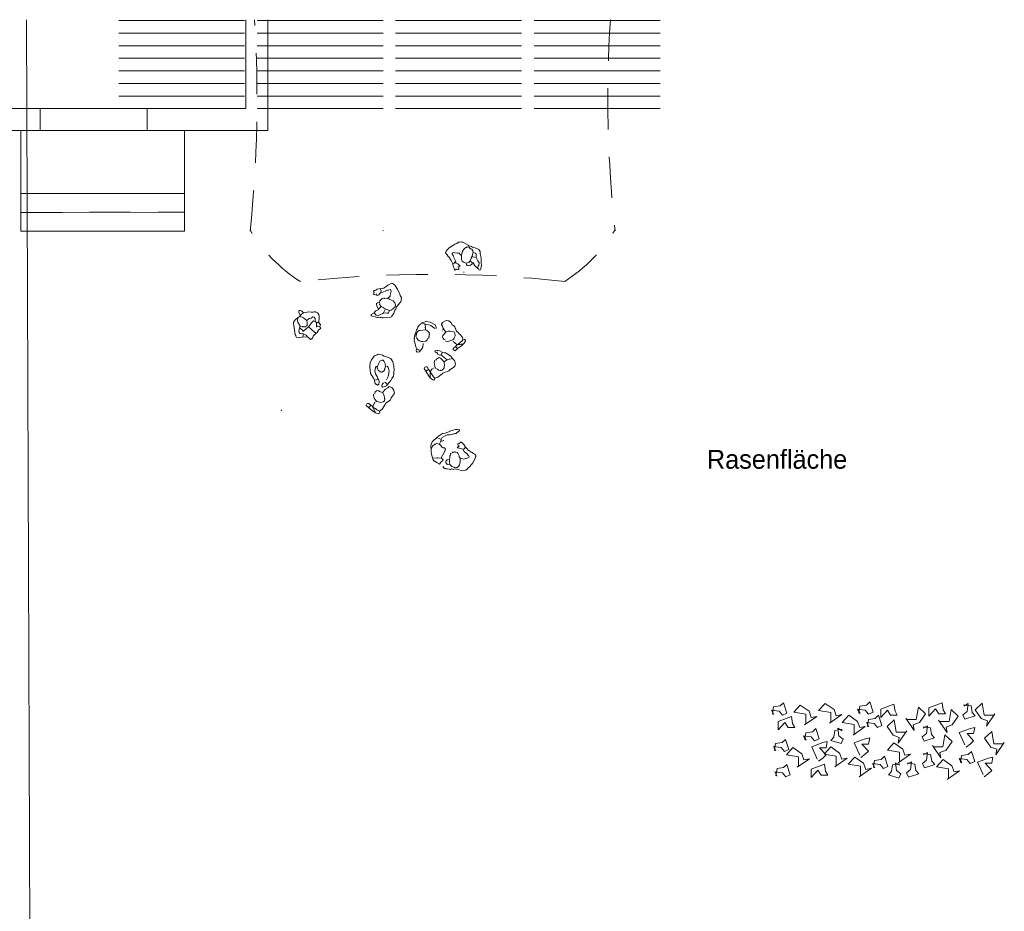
# Model space of a CAD drawing. Header units: metres. Extents: x -11.9 to 34.9, y 35 to 73.8.
# Tile 19 of 19: x 18.3 to 33.9, y 53.6 to 67.7. Entities that reach past the tile are written whole.
import ezdxf

# ---------------------------------------------------------------- set-up
doc = ezdxf.new("R2010")
doc.units = ezdxf.units.M
doc.header["$MEASUREMENT"] = 0
doc.linetypes.add('DGN Style 2', pattern=[1.090157, 0.654094, -0.436063])
for name, color, linetype, lineweight in [('031_abbruch', 30, 'DGN Style 2', 0), ('122_konst_verdeckt', 9, 'DGN Style 2', 0), ('205_ausb_holz', 32, 'Continuous', 0), ('603_bemaßung 1 100', 54, 'Continuous', 0), ('721_beschrif_01', 54, 'Continuous', 0), ('803_ani_strich', 160, 'Continuous', 0), ('lage_ani_strich', 160, 'Continuous', 0)]:
    doc.layers.add(name, color=color, linetype=linetype, lineweight=lineweight)
doc.styles.add('Style-Rotis SemiSans Light 45', font='Rotis SemiSans Light 45.shx')
doc.linetypes.add('Abbruch', pattern='A,-0.75,[1,dgnlstyle-lstyle.shx,S=0.002439,R=0,X=0,Y=0],-0.75', length=1.5)

# ---------------------------------------------------------------- blocks, each defined once
blk = doc.blocks.new('GRUPPE_2')
at = {"layer": '803_ani_strich'}
for p, q in [((2.048, 1.862), (2.065, 1.845)), ((2.193, 1.775), (2.193, 1.746)), ((-1.773, 1.381), (-1.682, 1.373)), ((0.078, 1.439), (0.09, 1.427)), ((0.09, 1.427), (0.127, 1.398)), ((0.16, 1.448), (0.127, 1.398)), ((1.995, 1.477), (1.974, 1.385)), ((2.032, 1.481), (1.995, 1.477)), ((-1.355, 1.274), (-1.347, 1.274)), ((0.417, 1.29), (0.471, 1.236)), ((-1.442, 1.158), (-1.433, 1.137)), ((-0.167, 1.1), (-0.146, 1.087)), ((-0.117, 1.083), (-0.125, 1.079)), ((0.289, 1.162), (0.351, 1.158)), ((0.678, 0.963), (0.724, 0.918)), ((1.071, 0.027), (1.096, -0.051)), ((1.73, 0.094), (1.626, 0.023)), ((-0.32, -0.026), (-0.332, -0.109)), ((-0.332, -0.109), (-0.249, -0.134)), ((-0.593, -0.345), (-0.581, -0.345)), ((-0.361, -0.2), (-0.316, -0.233)), ((-1.856, -0.449), (-1.843, -0.465)), ((0.185, -1.355), (0.198, -1.405)), ((0.198, -1.405), (0.185, -1.43)), ((0.272, -1.388), (0.198, -1.405)), ((0.272, -1.388), (0.289, -1.384)), ((0.517, -1.517), (0.529, -1.612)), ((0.123, -1.74), (0.148, -1.753)), ((0.148, -1.753), (0.181, -1.782)), ((0.33, -1.703), (0.363, -1.711)), ((0.417, -1.62), (0.363, -1.711)), ((0.417, -1.62), (0.425, -1.633)), ((0.529, -1.612), (0.475, -1.612))]:
    blk.add_line(p, q, dxfattribs=at)
at = {"layer": '803_ani_strich', "flags": 128}
for points in [[(2.048, 1.982), (2.073, 2.011), (2.106, 2.056), (2.11, 2.073), (2.127, 2.11), (2.127, 2.135), (2.144, 2.16), (2.152, 2.189), (2.177, 2.213), (2.189, 2.213), (2.193, 2.218), (2.231, 2.213), (2.264, 2.209), (2.326, 2.184), (2.413, 2.139), (2.45, 2.106), (2.475, 2.098), (2.496, 2.077), (2.52, 2.023), (2.516, 1.862), (2.529, 1.841), (2.529, 1.795), (2.541, 1.775), (2.541, 1.754), (2.545, 1.75), (2.545, 1.713), (2.549, 1.696), (2.545, 1.684), (2.549, 1.667), (2.537, 1.638), (2.52, 1.621), (2.508, 1.621)], [(2.048, 1.982), (2.007, 1.94), (2.007, 1.936), (1.97, 1.886), (1.97, 1.874), (2.003, 1.845), (2.003, 1.828), (2.011, 1.82), (2.024, 1.82), (2.065, 1.845)], [(2.048, 1.982), (2.09, 1.961), (2.102, 1.94)], [(2.102, 1.94), (2.139, 1.973), (2.168, 2.019), (2.168, 2.031), (2.206, 2.069), (2.206, 2.077), (2.222, 2.093), (2.239, 2.089), (2.26, 2.06), (2.26, 2.04), (2.28, 2.006), (2.293, 1.986), (2.289, 1.953), (2.28, 1.94), (2.284, 1.92)], [(1.995, 1.477), (1.966, 1.485), (1.953, 1.493), (1.92, 1.53), (1.883, 1.576), (1.87, 1.626), (1.846, 1.679), (1.841, 1.7), (1.829, 1.721), (1.825, 1.741), (1.817, 1.754), (1.808, 1.754), (1.783, 1.779), (1.75, 1.799), (1.738, 1.799), (1.734, 1.795), (1.738, 1.754), (1.742, 1.721), (1.788, 1.634), (1.817, 1.601), (1.825, 1.58), (1.854, 1.534), (1.875, 1.481), (1.941, 1.414), (1.974, 1.385)], [(2.102, 1.94), (2.094, 1.862), (2.094, 1.824), (2.065, 1.845)], [(2.284, 1.92), (2.264, 1.899), (2.243, 1.891), (2.197, 1.853), (2.189, 1.837), (2.189, 1.799), (2.185, 1.791), (2.193, 1.775)], [(2.193, 1.775), (2.231, 1.717), (2.239, 1.713), (2.272, 1.713), (2.28, 1.708), (2.284, 1.713), (2.326, 1.717), (2.351, 1.717)], [(2.284, 1.92), (2.363, 1.936), (2.421, 1.936), (2.458, 1.92), (2.483, 1.891), (2.487, 1.878), (2.487, 1.845), (2.483, 1.841), (2.483, 1.791), (2.446, 1.737)], [(-1.479, 1.526), (-1.471, 1.547), (-1.45, 1.568), (-1.462, 1.588), (-1.475, 1.592), (-1.562, 1.588), (-1.587, 1.58), (-1.636, 1.572), (-1.64, 1.568), (-1.694, 1.555), (-1.748, 1.534), (-1.777, 1.518), (-1.814, 1.514), (-1.847, 1.477), (-1.872, 1.402), (-1.872, 1.348), (-1.881, 1.323), (-1.881, 1.274), (-1.893, 1.253), (-1.93, 1.154), (-1.93, 1.125), (-1.934, 1.116), (-1.926, 1.096), (-1.926, 1.067), (-1.885, 1.025), (-1.86, 0.992), (-1.814, 0.938), (-1.769, 0.897), (-1.74, 0.872), (-1.694, 0.847), (-1.657, 0.843), (-1.628, 0.872), (-1.624, 0.88), (-1.595, 0.909), (-1.595, 0.922), (-1.533, 0.984), (-1.471, 1.029)], [(-0.047, 1.534), (-0.03, 1.568), (-0.013, 1.572), (0.016, 1.559), (0.024, 1.559), (0.053, 1.539)], [(2.351, 1.547), (2.226, 1.592), (2.214, 1.592), (2.21, 1.597), (2.168, 1.597), (2.148, 1.576), (2.152, 1.551), (2.148, 1.53), (2.119, 1.501), (2.119, 1.493), (2.09, 1.464)], [(2.446, 1.737), (2.462, 1.692), (2.425, 1.659), (2.413, 1.655), (2.392, 1.655), (2.371, 1.675), (2.367, 1.688), (2.351, 1.717)], [(2.446, 1.737), (2.417, 1.737), (2.404, 1.729), (2.351, 1.717)], [(2.351, 1.547), (2.384, 1.597), (2.396, 1.592), (2.438, 1.559), (2.479, 1.543), (2.462, 1.477), (2.45, 1.448), (2.442, 1.439), (2.442, 1.423), (2.413, 1.394), (2.384, 1.377)], [(-1.773, 1.381), (-1.802, 1.365), (-1.827, 1.34), (-1.831, 1.327), (-1.831, 1.307), (-1.856, 1.282), (-1.856, 1.27), (-1.856, 1.245), (-1.843, 1.228), (-1.843, 1.22), (-1.81, 1.191), (-1.756, 1.17), (-1.736, 1.17), (-1.732, 1.166), (-1.665, 1.166)], [(-1.686, 1.456), (-1.719, 1.452), (-1.74, 1.448), (-1.761, 1.439), (-1.769, 1.431), (-1.773, 1.381)], [(-1.479, 1.526), (-1.52, 1.53), (-1.545, 1.543), (-1.578, 1.543), (-1.583, 1.539), (-1.591, 1.539), (-1.628, 1.501), (-1.64, 1.497), (-1.686, 1.456)], [(-1.686, 1.456), (-1.682, 1.394), (-1.682, 1.373)], [(-1.682, 1.373), (-1.657, 1.365), (-1.645, 1.365), (-1.595, 1.352)], [(-1.574, 1.402), (-1.578, 1.385), (-1.595, 1.352)], [(-1.479, 1.526), (-1.512, 1.472), (-1.545, 1.439), (-1.554, 1.439), (-1.57, 1.423), (-1.574, 1.402)], [(-1.574, 1.402), (-1.545, 1.402), (-1.537, 1.398), (-1.508, 1.369), (-1.496, 1.348), (-1.496, 1.311), (-1.512, 1.298), (-1.537, 1.286)], [(0.078, 1.439), (-0.005, 1.506), (-0.026, 1.514), (-0.047, 1.51), (-0.075, 1.497), (-0.117, 1.452), (-0.129, 1.423), (-0.154, 1.398), (-0.158, 1.39), (-0.162, 1.373), (-0.175, 1.356), (-0.187, 1.352), (-0.22, 1.332), (-0.249, 1.311), (-0.266, 1.29), (-0.27, 1.274), (-0.283, 1.253), (-0.32, 1.212), (-0.345, 1.17), (-0.34, 1.116), (-0.291, 1.054), (-0.249, 1.038), (-0.245, 1.038), (-0.216, 1.067), (-0.187, 1.079), (-0.167, 1.1)], [(0.09, 1.427), (0.061, 1.369), (0.04, 1.332)], [(0.053, 1.539), (0.094, 1.514), (0.16, 1.448)], [(0.053, 1.539), (0.061, 1.497), (0.069, 1.485), (0.078, 1.439)], [(0.16, 1.448), (0.206, 1.414), (0.214, 1.41), (0.214, 1.394), (0.194, 1.365), (0.173, 1.361), (0.16, 1.369), (0.144, 1.39), (0.127, 1.398)], [(0.372, 1.385), (0.355, 1.361), (0.343, 1.352), (0.33, 1.336), (0.33, 1.327), (0.314, 1.303), (0.293, 1.228), (0.293, 1.212), (0.297, 1.207), (0.289, 1.162)], [(0.372, 1.385), (0.405, 1.431), (0.467, 1.464), (0.512, 1.46), (0.546, 1.439), (0.599, 1.381), (0.628, 1.365), (0.649, 1.34), (0.666, 1.298), (0.695, 1.257), (0.715, 1.245), (0.794, 1.17), (0.823, 1.116)], [(0.372, 1.385), (0.396, 1.336), (0.401, 1.315), (0.417, 1.29)], [(1.974, 1.385), (1.995, 1.377), (1.995, 1.373), (2.036, 1.336), (2.077, 1.311), (2.115, 1.307), (2.119, 1.303), (2.177, 1.307), (2.222, 1.319)], [(2.007, 1.534), (2.028, 1.501), (2.032, 1.481)], [(2.032, 1.481), (2.073, 1.464), (2.09, 1.464)], [(2.09, 1.464), (2.094, 1.402), (2.106, 1.385), (2.11, 1.373), (2.16, 1.336), (2.222, 1.319)], [(2.384, 1.377), (2.346, 1.356), (2.313, 1.348), (2.276, 1.332), (2.222, 1.319)], [(2.351, 1.547), (2.363, 1.518), (2.367, 1.481), (2.371, 1.477), (2.384, 1.377)], [(-1.537, 1.286), (-1.541, 1.245), (-1.558, 1.199), (-1.587, 1.183), (-1.607, 1.178), (-1.628, 1.17), (-1.665, 1.166)], [(-1.595, 1.352), (-1.562, 1.336), (-1.537, 1.286)], [(-1.512, 1.063), (-1.496, 1.091), (-1.491, 1.125), (-1.454, 1.183), (-1.442, 1.158)], [(0.061, 1.183), (0.061, 1.232), (0.011, 1.323), (-0.013, 1.336), (-0.051, 1.34), (-0.08, 1.348), (-0.121, 1.336), (-0.142, 1.315), (-0.15, 1.29), (-0.15, 1.236), (-0.138, 1.195), (-0.113, 1.158)], [(0.036, 1.174), (0.036, 1.149), (0.02, 1.129), (-0.009, 1.108), (-0.034, 1.112), (-0.113, 1.158)], [(0.417, 1.29), (0.363, 1.178), (0.351, 1.158)], [(0.471, 1.236), (0.413, 1.149), (0.409, 1.125), (0.43, 1.091), (0.446, 1.079), (0.471, 1.071)], [(0.471, 1.236), (0.496, 1.241), (0.525, 1.253), (0.587, 1.257), (0.612, 1.253), (0.645, 1.228), (0.649, 1.22), (0.649, 1.199), (0.653, 1.195), (0.653, 1.158), (0.641, 1.137), (0.632, 1.1), (0.599, 1.071), (0.521, 1.046), (0.475, 1.046)], [(-1.665, 1.166), (-1.682, 1.133), (-1.703, 1.108), (-1.698, 1.083), (-1.703, 1.067), (-1.694, 1.054), (-1.694, 0.996), (-1.674, 0.976), (-1.661, 0.976), (-1.632, 1), (-1.607, 1.013), (-1.541, 1.071), (-1.525, 1.079), (-1.512, 1.063)], [(-1.512, 1.063), (-1.491, 1.05), (-1.471, 1.029)], [(-1.442, 1.158), (-1.384, 1.166), (-1.38, 1.162), (-1.38, 1.12), (-1.359, 1.1), (-1.375, 1.079), (-1.404, 1.063), (-1.429, 1.042), (-1.471, 1.029)], [(-0.113, 1.158), (-0.154, 1.116), (-0.167, 1.1)], [(0.289, 1.162), (0.276, 1.112), (0.276, 1.067), (0.281, 1.063), (0.281, 1.034), (0.289, 1.017), (0.305, 1.017), (0.318, 1.029), (0.318, 1.058), (0.334, 1.075), (0.343, 1.075), (0.355, 1.087), (0.355, 1.129), (0.351, 1.133), (0.351, 1.158)], [(0.624, 1.063), (0.661, 1.025), (0.719, 1.005)], [(0.719, 1.005), (0.69, 0.98), (0.69, 0.976), (0.678, 0.963)], [(0.823, 1.116), (0.802, 1.087), (0.719, 1.005)], [(0.719, 1.005), (0.777, 1.013), (0.839, 1.029)], [(0.839, 1.029), (0.798, 0.984), (0.724, 0.918)], [(0.823, 1.116), (0.856, 1.116), (0.868, 1.104), (0.868, 1.083), (0.839, 1.029)], [(-0.15, 0.951), (-0.171, 0.951), (-0.183, 0.942), (-0.212, 0.918), (-0.237, 0.843), (-0.245, 0.81), (-0.249, 0.74), (-0.225, 0.686), (-0.191, 0.64)], [(-0.142, 0.93), (-0.183, 0.835), (-0.191, 0.789), (-0.191, 0.727)], [(-0.08, 0.748), (-0.075, 0.769), (-0.067, 0.781), (-0.067, 0.793), (-0.042, 0.831), (-0.018, 0.839), (-0.013, 0.843), (0.036, 0.843), (0.04, 0.847), (0.061, 0.843), (0.078, 0.831), (0.107, 0.822), (0.136, 0.802), (0.156, 0.74), (0.16, 0.715), (0.156, 0.673), (0.144, 0.636), (0.115, 0.611), (0.078, 0.586), (0.057, 0.586), (0.053, 0.591), (0.02, 0.586)], [(0.678, 0.963), (0.641, 0.93), (0.637, 0.922), (0.637, 0.901), (0.653, 0.88), (0.678, 0.876), (0.724, 0.918)], [(-0.08, 0.748), (-0.121, 0.74), (-0.125, 0.735), (-0.15, 0.735), (-0.162, 0.727), (-0.191, 0.727)], [(-0.191, 0.727), (-0.187, 0.706), (-0.191, 0.702), (-0.191, 0.64)], [(-0.191, 0.64), (-0.175, 0.636), (-0.154, 0.615), (-0.104, 0.591), (-0.063, 0.582), (-0.042, 0.574), (0.011, 0.574), (0.02, 0.586)], [(-0.08, 0.748), (-0.042, 0.64), (-0.042, 0.628), (-0.018, 0.603), (0.007, 0.599), (0.02, 0.586)], [(0.33, 0.648), (0.281, 0.624), (0.189, 0.582), (0.169, 0.57), (0.132, 0.566), (0.127, 0.562), (0.057, 0.562), (0.053, 0.566), (0.032, 0.566), (0.02, 0.586)], [(0.194, 0.756), (0.268, 0.764), (0.314, 0.744), (0.343, 0.735)], [(0.343, 0.735), (0.334, 0.69), (0.326, 0.669), (0.33, 0.648)], [(0.343, 0.735), (0.372, 0.715), (0.388, 0.673), (0.38, 0.657), (0.363, 0.648), (0.33, 0.648)], [(1.129, 0.218), (1.038, 0.272), (1.001, 0.28), (0.943, 0.305), (0.893, 0.301), (0.889, 0.297), (0.839, 0.297), (0.74, 0.272), (0.67, 0.234), (0.649, 0.214), (0.637, 0.21), (0.612, 0.177), (0.603, 0.148), (0.603, 0.106), (0.591, 0.077), (0.591, 0.048), (0.579, 0.011), (0.579, -0.076), (0.591, -0.093), (0.612, -0.13), (0.632, -0.151), (0.711, -0.184), (0.773, -0.2), (0.835, -0.196), (0.947, -0.167), (0.96, -0.159), (0.98, -0.155), (1.013, -0.13), (1.042, -0.097), (1.055, -0.093), (1.067, -0.072), (1.096, -0.051)], [(1.042, 0.181), (0.972, 0.201), (0.906, 0.205), (0.902, 0.201), (0.856, 0.201), (0.798, 0.168), (0.782, 0.152), (0.777, 0.11)], [(1.129, 0.218), (1.1, 0.177), (1.096, 0.152)], [(1.129, 0.218), (1.15, 0.21), (1.158, 0.201), (1.171, 0.201), (1.183, 0.177), (1.2, 0.131), (1.183, 0.119), (1.154, 0.119), (1.129, 0.127), (1.113, 0.139)], [(1.684, 0.168), (1.634, 0.21), (1.531, 0.255), (1.506, 0.255), (1.419, 0.338), (1.378, 0.342), (1.287, 0.384), (1.266, 0.388), (1.229, 0.371), (1.22, 0.367), (1.175, 0.317), (1.175, 0.309), (1.167, 0.284), (1.167, 0.259), (1.196, 0.239), (1.233, 0.201), (1.307, 0.156)], [(1.307, 0.156), (1.361, 0.197), (1.411, 0.218), (1.423, 0.218), (1.427, 0.222), (1.46, 0.222), (1.485, 0.201), (1.506, 0.16), (1.506, 0.081), (1.485, 0.048), (1.473, 0.04), (1.448, 0.015), (1.403, -0.01), (1.374, -0.014)], [(-0.709, -0.291), (-0.709, -0.275), (-0.721, -0.254), (-0.734, -0.221), (-0.796, -0.159), (-0.808, -0.155), (-0.821, -0.134), (-0.858, -0.093), (-0.858, -0.064), (-0.829, -0.014), (-0.767, 0.048), (-0.676, 0.114), (-0.651, 0.127), (-0.618, 0.156), (-0.593, 0.156), (-0.589, 0.16), (-0.531, 0.16), (-0.506, 0.143), (-0.469, 0.127), (-0.432, 0.106), (-0.415, 0.094), (-0.403, 0.094), (-0.398, 0.09), (-0.365, 0.09), (-0.345, 0.077), (-0.283, 0.069), (-0.216, 0.04), (-0.204, 0.036), (-0.179, 0.003), (-0.179, -0.039), (-0.154, -0.109), (-0.154, -0.13), (-0.15, -0.134), (-0.15, -0.167), (-0.142, -0.188), (-0.142, -0.221), (-0.138, -0.225), (-0.138, -0.242), (-0.133, -0.25), (-0.138, -0.279), (-0.138, -0.341), (-0.142, -0.345), (-0.142, -0.358), (-0.15, -0.366), (-0.167, -0.366), (-0.216, -0.316)], [(-0.32, -0.026), (-0.328, 0.007), (-0.361, 0.036), (-0.365, 0.04), (-0.378, 0.04), (-0.411, 0.069), (-0.419, 0.069), (-0.448, 0.069), (-0.485, 0.048), (-0.518, 0.007), (-0.535, -0.064), (-0.539, -0.068), (-0.543, -0.113)], [(0.777, 0.11), (0.761, 0.098), (0.732, 0.094), (0.695, 0.069), (0.674, 0.044), (0.678, 0.015), (0.707, -0.022), (0.765, -0.035), (0.782, -0.035), (0.786, -0.039), (0.81, -0.047)], [(0.777, 0.11), (0.839, 0.11), (0.844, 0.106), (0.864, 0.106), (0.885, 0.09), (0.914, 0.061), (0.914, 0.048), (0.91, 0.027), (0.885, -0.014), (0.864, -0.035), (0.844, -0.043), (0.81, -0.047)], [(1.071, 0.027), (1.055, 0.007), (1.03, -0.002), (0.972, -0.055), (0.91, -0.08), (0.86, -0.076), (0.844, -0.08), (0.823, -0.068), (0.81, -0.047)], [(1.071, 0.027), (1.1, 0.048), (1.113, 0.048), (1.117, 0.052), (1.158, 0.052), (1.183, 0.027), (1.171, -0.002), (1.171, -0.01), (1.146, -0.03), (1.096, -0.051)], [(1.307, 0.156), (1.295, 0.094), (1.287, 0.077), (1.287, 0.04), (1.32, 0.011), (1.34, 0.003), (1.345, 0.007), (1.365, 0.007)], [(1.514, 0.048), (1.568, 0.027), (1.626, 0.023)], [(1.626, 0.023), (1.614, 0.007), (1.601, -0.022)], [(1.684, 0.168), (1.667, 0.11), (1.647, 0.081), (1.647, 0.069), (1.643, 0.065), (1.626, 0.023)], [(1.73, 0.094), (1.696, 0.019), (1.659, -0.051)], [(1.684, 0.168), (1.701, 0.177), (1.721, 0.177), (1.738, 0.152), (1.73, 0.094)], [(-0.543, -0.113), (-0.597, -0.068), (-0.618, -0.072), (-0.672, -0.072), (-0.701, -0.068), (-0.721, -0.076), (-0.73, -0.084), (-0.73, -0.097), (-0.713, -0.122), (-0.709, -0.142), (-0.697, -0.163), (-0.684, -0.171), (-0.651, -0.225), (-0.634, -0.262)], [(-0.543, -0.113), (-0.539, -0.163), (-0.535, -0.167), (-0.531, -0.196), (-0.523, -0.217), (-0.502, -0.233), (-0.481, -0.242), (-0.469, -0.25), (-0.436, -0.254)], [(-0.332, -0.109), (-0.349, -0.155), (-0.353, -0.159), (-0.361, -0.2)], [(-0.32, -0.026), (-0.266, -0.035), (-0.258, -0.043), (-0.258, -0.064), (-0.254, -0.068), (-0.249, -0.134)], [(-0.249, -0.134), (-0.233, -0.146), (-0.208, -0.188), (-0.179, -0.225), (-0.179, -0.266), (-0.216, -0.316)], [(1.601, -0.022), (1.576, -0.072), (1.581, -0.093), (1.589, -0.105), (1.614, -0.113), (1.626, -0.113), (1.634, -0.101), (1.647, -0.072), (1.659, -0.051)], [(1.601, -0.022), (1.634, -0.043), (1.659, -0.051)], [(-0.634, -0.262), (-0.663, -0.266), (-0.709, -0.291)], [(-0.709, -0.291), (-0.684, -0.349), (-0.663, -0.374), (-0.651, -0.403), (-0.634, -0.411), (-0.614, -0.395), (-0.572, -0.399), (-0.564, -0.391), (-0.568, -0.387), (-0.568, -0.362), (-0.581, -0.345)], [(-0.634, -0.262), (-0.622, -0.275), (-0.61, -0.279), (-0.585, -0.295), (-0.564, -0.32), (-0.568, -0.333), (-0.581, -0.345)], [(-0.361, -0.2), (-0.394, -0.242), (-0.411, -0.242), (-0.436, -0.254)], [(-0.316, -0.233), (-0.32, -0.262), (-0.345, -0.283), (-0.382, -0.304), (-0.407, -0.304), (-0.423, -0.287), (-0.436, -0.254)], [(-0.316, -0.233), (-0.287, -0.246), (-0.258, -0.291), (-0.237, -0.308), (-0.216, -0.316)], [(0.185, -1.355), (0.074, -1.372), (0.032, -1.388), (0.003, -1.422), (-0.001, -1.455), (-0.005, -1.459), (-0.001, -1.488), (0.007, -1.504), (0.011, -1.533), (0.02, -1.546), (0.02, -1.591), (0.061, -1.691)], [(0.26, -1.322), (0.227, -1.318), (0.185, -1.355)], [(0.26, -1.322), (0.281, -1.314), (0.293, -1.297), (0.339, -1.335), (0.396, -1.355), (0.409, -1.368)], [(0.26, -1.322), (0.264, -1.364), (0.272, -1.388)], [(0.409, -1.368), (0.392, -1.401), (0.31, -1.542)], [(0.409, -1.368), (0.479, -1.413), (0.517, -1.422), (0.546, -1.442), (0.55, -1.455), (0.521, -1.5), (0.517, -1.517)], [(0.185, -1.43), (0.127, -1.446), (0.103, -1.467), (0.103, -1.496), (0.132, -1.525), (0.148, -1.558), (0.198, -1.595)], [(0.185, -1.43), (0.177, -1.467), (0.185, -1.475), (0.223, -1.5), (0.247, -1.509), (0.31, -1.542)], [(0.31, -1.542), (0.343, -1.571), (0.417, -1.62)], [(0.517, -1.517), (0.483, -1.554), (0.475, -1.612)], [(0.061, -1.691), (0.036, -1.732), (0.028, -1.757), (0.028, -1.782), (0.036, -1.79), (0.074, -1.786), (0.086, -1.778), (0.123, -1.74)], [(0.061, -1.691), (0.09, -1.724), (0.123, -1.74)], [(0.198, -1.595), (0.156, -1.67), (0.148, -1.703), (0.148, -1.753)], [(0.529, -1.612), (0.541, -1.633), (0.562, -1.691), (0.566, -1.699), (0.566, -1.732), (0.546, -1.753), (0.533, -1.757), (0.512, -1.773), (0.305, -1.848), (0.281, -1.848), (0.223, -1.823), (0.181, -1.782)], [(0.33, -1.703), (0.264, -1.769), (0.235, -1.778), (0.181, -1.782)], [(0.198, -1.595), (0.243, -1.579), (0.26, -1.579), (0.264, -1.575), (0.293, -1.575), (0.326, -1.608), (0.334, -1.633), (0.334, -1.653), (0.33, -1.658), (0.33, -1.703)], [(0.475, -1.612), (0.467, -1.629), (0.475, -1.641), (0.475, -1.687), (0.463, -1.703), (0.442, -1.707), (0.438, -1.711), (0.363, -1.711)]]:
    blk.add_lwpolyline(points, dxfattribs=at)
at = {"layer": '803_ani_strich'}
blk.add_point((2.044, -1.745), dxfattribs=at)
blk = doc.blocks.new('MANN27_2')
at = {"layer": '803_ani_strich', "xscale": 0.799998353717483, "yscale": 0.799998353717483, "zscale": 0.799998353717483, "rotation": 359.9999086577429}
blk.add_blockref('GRUPPE_2', (-0.102, -0.449), dxfattribs=at)

msp = doc.modelspace()

# ---------------------------------------------------------------- linework, layer by layer
at = {"layer": '031_abbruch'}
for p, q in [((21.8994, 67.7435), (21.9005, 66.3352)), ((22.2494, 67.7435), (22.2507, 65.9855)), ((16.8305, 66.3314), (21.9005, 66.3352)), ((18.6305, 66.3328), (18.6307, 65.9828)), ((20.3305, 66.3341), (20.3307, 65.9841)), ((16.8307, 65.9814), (22.2507, 65.9855)), ((18.323, 65.9825), (18.3242, 64.3825)), ((20.923, 65.9845), (20.9242, 64.3845)), ((18.3238, 64.9825), (20.9238, 64.9845)), ((18.324, 64.6825), (20.924, 64.6845)), ((18.3242, 64.3825), (20.9242, 64.3845))]:
    msp.add_line(p, q, dxfattribs=at)
at = {"layer": '031_abbruch', "linetype": 'Abbruch', "ltscale": 0.25}
for p, q in [((21.8994, 67.7435), (21.9005, 66.3352)), ((22.2494, 67.7435), (22.2507, 65.9855)), ((16.8305, 66.3314), (21.9005, 66.3352)), ((18.6305, 66.3328), (18.6307, 65.9828)), ((20.3305, 66.3341), (20.3307, 65.9841)), ((16.8307, 65.9814), (22.2507, 65.9855)), ((18.323, 65.9825), (18.3242, 64.3825)), ((20.923, 65.9845), (20.9242, 64.3845)), ((18.3238, 64.9825), (20.9238, 64.9845)), ((18.324, 64.6825), (20.924, 64.6845)), ((18.3242, 64.3825), (20.9242, 64.3845))]:
    msp.add_line(p, q, dxfattribs=at)
at = {"layer": '122_konst_verdeckt'}
for centre, radius, start, end in [((2.4666, 66.4683), 19.6095, 353.89571, 3.7286), ((47.2606, 66.5024), 19.6095, 176.37134, 186.19098), ((25.6223, 65.6948), 2.4996, 302.49756, 328.99247), ((24.8803, 44.0885), 19.6095, 83.89571, 96.19098)]:
    msp.add_arc(centre, radius, start, end, dxfattribs=at)
at = {"layer": '122_konst_verdeckt', "extrusion": (0, 0, -1)}
msp.add_arc((-24.1055, 65.6937), 2.4996, 302.41652, 328.91143, dxfattribs=at)
at = {"layer": '205_ausb_holz', "color": 21}
for p, q in [((19.8789, 67.7303), (21.8789, 67.7303)), ((22.0789, 67.7303), (24.0789, 67.7303)), ((24.2789, 67.7303), (26.2789, 67.7303)), ((26.4789, 67.7303), (28.4789, 67.7303)), ((19.8789, 67.5303), (21.8789, 67.5303)), ((22.0789, 67.5303), (24.0789, 67.5303)), ((24.2789, 67.5303), (26.2789, 67.5303)), ((26.4789, 67.5303), (28.4789, 67.5303)), ((19.8789, 67.3303), (21.8789, 67.3303)), ((22.0789, 67.3303), (24.0789, 67.3303)), ((24.2789, 67.3303), (26.2789, 67.3303)), ((26.4789, 67.3303), (28.4789, 67.3303)), ((19.8789, 67.1303), (21.8789, 67.1303)), ((22.0789, 67.1303), (24.0789, 67.1303)), ((24.2789, 67.1303), (26.2789, 67.1303)), ((26.4789, 67.1303), (28.4789, 67.1303)), ((19.8789, 66.9303), (21.8789, 66.9303)), ((22.0789, 66.9303), (24.0789, 66.9303)), ((24.2789, 66.9303), (26.2789, 66.9303)), ((26.4789, 66.9303), (28.4789, 66.9303)), ((19.8789, 66.7303), (21.8789, 66.7303)), ((22.0789, 66.7303), (24.0789, 66.7303)), ((24.2789, 66.7303), (26.2789, 66.7303)), ((26.4789, 66.7303), (28.4789, 66.7303)), ((19.8789, 66.5303), (21.8789, 66.5303)), ((22.0789, 66.5303), (24.0789, 66.5303)), ((24.2789, 66.5303), (26.2789, 66.5303)), ((26.4789, 66.5303), (28.4789, 66.5303)), ((19.8789, 66.3303), (21.8789, 66.3303)), ((22.0789, 66.3303), (24.0789, 66.3303)), ((24.2789, 66.3303), (26.2789, 66.3303)), ((26.4789, 66.3303), (28.4789, 66.3303))]:
    msp.add_line(p, q, dxfattribs=at)
at = {"layer": '603_bemaßung 1 100', "color": 54, "linetype": 'Continuous', "lineweight": 0}
msp.add_line((18.4916, 46.2862), (18.4131, 67.7435), dxfattribs=at)
at = {"layer": 'lage_ani_strich', "color": 76, "linetype": 'Continuous', "lineweight": 0, "flags": 128}
for points in [[(30.2672, 56.7111), (30.2847, 56.8251), (30.3897, 56.8414), (30.4423, 56.8902), (30.4948, 56.7274), (30.4247, 56.6948), (30.3722, 56.76), (30.2497, 56.7762), (30.2894, 56.7074)], [(30.7952, 56.5624), (30.7952, 56.709), (30.6026, 56.7416), (30.7076, 56.8556), (30.8477, 56.7578), (30.8827, 56.6601), (30.9702, 56.6764), (30.775, 56.5418)], [(31.191, 56.5893), (31.191, 56.7358), (30.9984, 56.7684), (31.1035, 56.8824), (31.2435, 56.7847), (31.2785, 56.687), (31.3661, 56.7033), (31.1708, 56.5686)], [(31.6355, 56.7253), (31.653, 56.8393), (31.7581, 56.8556), (31.8106, 56.9044), (31.8631, 56.7416), (31.7931, 56.709), (31.7405, 56.7741), (31.618, 56.7904), (31.6578, 56.7216)], [(32.2482, 56.6927), (32.1432, 56.6927), (32.0907, 56.7741), (31.9856, 56.6601), (31.9856, 56.7904), (32.1957, 56.8718), (32.2132, 56.7579), (32.2482, 56.6927)], [(32.4042, 56.6287), (32.5507, 56.6287), (32.5833, 56.8213), (32.6973, 56.7162), (32.5996, 56.5762), (32.5019, 56.5411), (32.5181, 56.4536), (32.3835, 56.6489)], [(33.0134, 56.7142), (32.9084, 56.7142), (32.8558, 56.7956), (32.7508, 56.6816), (32.7508, 56.8119), (32.9609, 56.8933), (32.9784, 56.7794), (33.0134, 56.7142)], [(32.9253, 56.5937), (33.0719, 56.5937), (33.1044, 56.7862), (33.2184, 56.6812), (33.1207, 56.5411), (33.023, 56.5061), (33.0393, 56.4186), (32.9046, 56.6138)], [(33.3081, 56.8603), (33.4221, 56.8428), (33.4384, 56.7378), (33.4872, 56.6853), (33.3244, 56.6327), (33.2918, 56.7028), (33.357, 56.7553), (33.3732, 56.8778), (33.3044, 56.8381)], [(33.7775, 56.6945), (33.6309, 56.6945), (33.5983, 56.8871), (33.4844, 56.7821), (33.5821, 56.642), (33.6798, 56.607), (33.6635, 56.5195), (33.7981, 56.7147)], [(30.6201, 56.4973), (30.5151, 56.4973), (30.4625, 56.5787), (30.3575, 56.4647), (30.3575, 56.595), (30.5676, 56.6764), (30.5851, 56.5624), (30.6201, 56.4973)], [(31.5655, 56.3996), (31.5655, 56.5461), (31.3729, 56.5787), (31.4779, 56.6927), (31.618, 56.595), (31.653, 56.4973), (31.7405, 56.5136), (31.5453, 56.3789)], [(31.7756, 56.5136), (31.7931, 56.6276), (31.8981, 56.6438), (31.9506, 56.6927), (32.0031, 56.5298), (31.9331, 56.4973), (31.8806, 56.5624), (31.758, 56.5787), (31.7978, 56.5099)], [(30.7777, 56.3019), (30.7952, 56.4159), (30.9002, 56.4321), (30.9527, 56.481), (31.0053, 56.3181), (30.9352, 56.2856), (30.8827, 56.3507), (30.7602, 56.367), (30.7999, 56.2982)], [(31.3713, 56.4701), (31.2573, 56.4526), (31.241, 56.3476), (31.1921, 56.2951), (31.355, 56.2425), (31.3875, 56.3126), (31.3224, 56.3651), (31.3061, 56.4876), (31.3749, 56.4479)], [(32.3789, 56.4274), (32.2323, 56.4274), (32.1997, 56.6199), (32.0857, 56.5149), (32.1834, 56.3748), (32.2811, 56.3398), (32.2649, 56.2523), (32.3995, 56.4475)], [(32.6618, 56.5098), (32.7758, 56.4923), (32.7921, 56.3872), (32.841, 56.3347), (32.6781, 56.2822), (32.6455, 56.3522), (32.7107, 56.4047), (32.727, 56.5273), (32.6581, 56.4875)], [(33.3221, 56.2239), (33.2345, 56.4193), (33.4096, 56.4845), (33.4796, 56.5008), (33.4621, 56.4031), (33.3571, 56.4031), (33.4621, 56.2891), (33.4096, 56.2402), (33.3413, 56.1883)], [(31.653, 56.0576), (31.5655, 56.253), (31.7405, 56.3181), (31.8106, 56.3344), (31.7931, 56.2367), (31.688, 56.2367), (31.7931, 56.1227), (31.7405, 56.0739), (31.6722, 56.0219)], [(32.8276, 56.191), (32.9742, 56.191), (33.0067, 56.3836), (33.1207, 56.2785), (33.023, 56.1385), (32.9253, 56.1035), (32.9416, 56.0159), (32.8069, 56.2112)], [(33.9284, 56.2409), (33.7818, 56.2409), (33.7493, 56.4334), (33.6353, 56.3284), (33.733, 56.1883), (33.8307, 56.1533), (33.8144, 56.0658), (33.9491, 56.2611)], [(30.2984, 56.1318), (30.3159, 56.2458), (30.4209, 56.2621), (30.4735, 56.311), (30.526, 56.1481), (30.4559, 56.1155), (30.4034, 56.1807), (30.2809, 56.197), (30.3206, 56.1282)], [(30.6791, 55.8871), (30.6791, 56.0337), (30.4865, 56.0662), (30.5915, 56.1802), (30.7316, 56.0825), (30.7666, 55.9848), (30.8541, 56.0011), (30.6589, 55.8664)], [(30.9762, 55.9983), (30.8887, 56.1937), (31.0637, 56.2589), (31.1337, 56.2752), (31.1162, 56.1775), (31.0112, 56.1775), (31.1162, 56.0635), (31.0637, 56.0146), (30.9954, 55.9627)], [(31.279, 55.8972), (31.279, 56.0438), (31.0864, 56.0764), (31.1914, 56.1904), (31.3315, 56.0927), (31.3665, 55.995), (31.454, 56.0112), (31.2588, 55.8766)], [(32.2833, 55.9599), (32.2833, 56.1064), (32.0907, 56.139), (32.1957, 56.253), (32.3358, 56.1553), (32.3708, 56.0576), (32.4583, 56.0738), (32.2631, 55.9392)], [(31.6618, 55.7368), (31.6618, 55.8834), (31.4692, 55.916), (31.5743, 56.03), (31.7143, 55.9323), (31.7494, 55.8345), (31.8369, 55.8508), (31.6416, 55.7162)], [(31.87, 55.8629), (31.8875, 55.9769), (31.9925, 55.9932), (32.045, 56.0421), (32.0976, 55.8792), (32.0275, 55.8466), (31.975, 55.9118), (31.8525, 55.9281), (31.8922, 55.8593)], [(32.6647, 56.086), (32.7787, 56.0685), (32.795, 55.9634), (32.8439, 55.9109), (32.681, 55.8584), (32.6484, 55.9284), (32.7136, 55.9809), (32.7299, 56.1035), (32.6611, 56.0637)], [(33.251, 55.9409), (33.2685, 56.0549), (33.3736, 56.0712), (33.4261, 56.1201), (33.4786, 55.9572), (33.4086, 55.9247), (33.3561, 55.9898), (33.2335, 56.0061), (33.2733, 55.9373)], [(33.6114, 55.7516), (33.5239, 55.947), (33.6989, 56.0122), (33.7689, 56.0285), (33.7514, 55.9307), (33.6464, 55.9307), (33.7514, 55.8167), (33.6989, 55.7679), (33.6306, 55.716)], [(30.3206, 55.7312), (30.3381, 55.8452), (30.4431, 55.8615), (30.4956, 55.9103), (30.5481, 55.7475), (30.4781, 55.7149), (30.4256, 55.7801), (30.303, 55.7963), (30.3428, 55.7275)], [(31.1428, 55.7396), (31.0378, 55.7396), (30.9852, 55.821), (30.8802, 55.707), (30.8802, 55.8373), (31.0903, 55.9187), (31.1078, 55.8047), (31.1428, 55.7396)], [(32.287, 55.9216), (32.173, 55.9041), (32.1567, 55.799), (32.1078, 55.7465), (32.2707, 55.694), (32.3033, 55.764), (32.2381, 55.8165), (32.2218, 55.9391), (32.2906, 55.8993)], [(32.4115, 55.9366), (32.5255, 55.9191), (32.5418, 55.8141), (32.5906, 55.7616), (32.4278, 55.7091), (32.3952, 55.7791), (32.4603, 55.8316), (32.4766, 55.9542), (32.4078, 55.9144)], [(33.0627, 55.6963), (33.0627, 55.8429), (32.8702, 55.8755), (32.9752, 55.9894), (33.1153, 55.8917), (33.1503, 55.794), (33.2378, 55.8103), (33.0425, 55.6757)]]:
    msp.add_lwpolyline(points, dxfattribs=at)

# ---------------------------------------------------------------- block references
at = {"layer": '803_ani_strich', "xscale": 0.9999988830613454, "yscale": 0.9999988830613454, "zscale": 0.9999988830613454, "rotation": 258.8001065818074}
msp.add_blockref('MANN27_2', (24.5728, 62.683), dxfattribs=at)

# ---------------------------------------------------------------- texts
at = {"layer": '721_beschrif_01', "insert": (29.2241, 60.9101), "char_height": 0.3, "attachment_point": 1, "line_spacing_factor": 0.722892, "style": 'Style-Rotis SemiSans Light 45'}
msp.add_mtext('Rasenfläche', dxfattribs=at)

doc.saveas('drawing.dxf')
